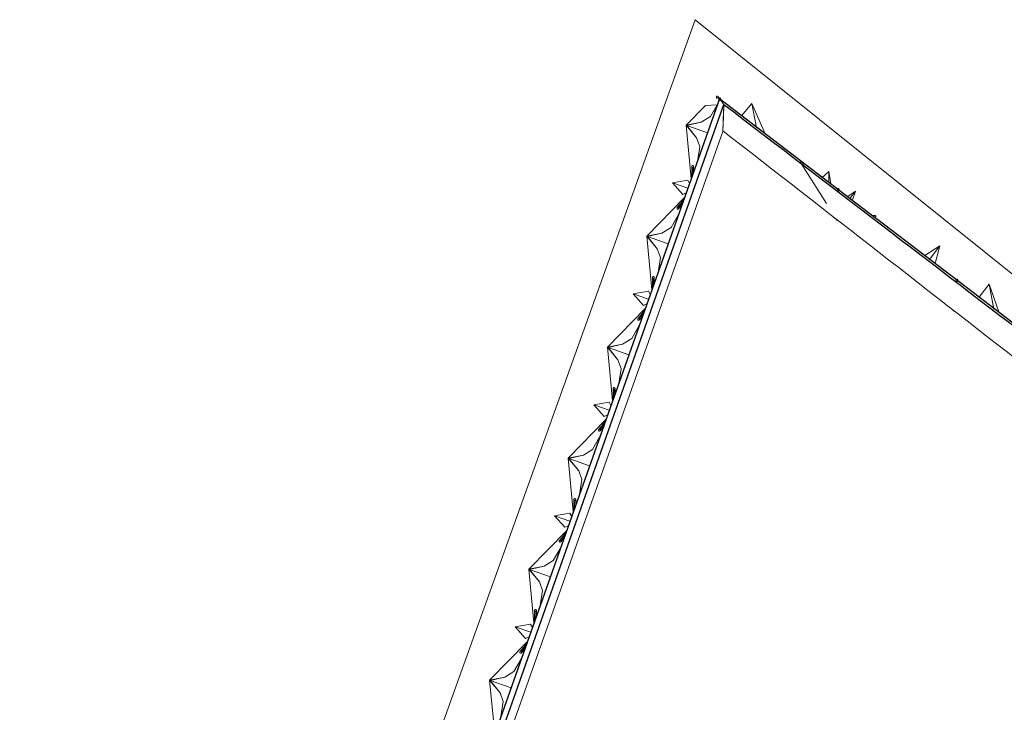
# Model space of a CAD drawing. Header units: millimetres. Extents: x 1512 to 2105, y 794 to 1149.
# Tile 154 of 256: x 1635 to 1669, y 1123 to 1147. Entities that reach past the tile are written whole.
import ezdxf

# ---------------------------------------------------------------- set-up
doc = ezdxf.new("R2010")
doc.units = ezdxf.units.MM
for name, color, linetype, lineweight in [('A-GENM', 13, 'Continuous', 9), ('A-GLAZ-CURT', 52, 'Continuous', 9), ('A-WALL', 113, 'Continuous', 9)]:
    doc.layers.add(name, color=color, linetype=linetype, lineweight=lineweight)

# ---------------------------------------------------------------- blocks, each defined once
blk = doc.blocks.new('Generic Models 1 - Generic Models 1-135348-همکف')
at = {"layer": 'A-GENM'}
for p, q in [((-136.734, 64.375), (-157.644, 6.137)), ((-85.546, 23.286), (-136.734, 64.375))]:
    blk.add_line(p, q, dxfattribs=at)
blk = doc.blocks.new('Family2 - Family2-154966-همکف')
at = {"layer": 'A-GLAZ-CURT'}
for p, q in [((-136.851, 59.328), (-136.85, 58.968)), ((-136.832, 59.019), (-136.832, 59.295)), ((-136.79, 59.136), (-136.791, 59.329)), ((-137.516, 58.77), (-136.988, 58.857)), ((-137.516, 58.77), (-136.986, 58.582)), ((-137.516, 58.77), (-136.986, 58.582)), ((-137.516, 58.77), (-137.159, 58.372)), ((-136.928, 58.746), (-136.988, 58.857)), ((-137.123, 58.196), (-137.35, 57.917)), ((-137.044, 58.42), (-137.159, 58.372)), ((-137.315, 57.931), (-137.141, 58.146)), ((-137.304, 57.879), (-137.183, 58.027))]:
    blk.add_line(p, q, dxfattribs=at)
at = {"layer": 'A-GLAZ-CURT', "lineweight": 18, "flags": 128}
for points in [[(-136.809, 59.362), (-136.815, 59.364), (-136.822, 59.365), (-136.829, 59.363), (-136.835, 59.36), (-136.84, 59.356), (-136.845, 59.35), (-136.848, 59.343), (-136.85, 59.335), (-136.851, 59.327), (-136.85, 59.319), (-136.847, 59.311), (-136.843, 59.305), (-136.838, 59.299), (-136.832, 59.295)], [(-136.832, 59.295), (-136.826, 59.293), (-136.819, 59.292), (-136.813, 59.294), (-136.806, 59.297), (-136.801, 59.301), (-136.796, 59.307), (-136.793, 59.314), (-136.791, 59.322), (-136.791, 59.33), (-136.792, 59.338), (-136.794, 59.346), (-136.798, 59.352), (-136.803, 59.358), (-136.809, 59.362)], [(-137.315, 57.931), (-137.322, 57.932), (-137.33, 57.93), (-137.337, 57.928), (-137.344, 57.923), (-137.349, 57.918), (-137.354, 57.911), (-137.358, 57.904), (-137.359, 57.897), (-137.36, 57.889), (-137.358, 57.882), (-137.355, 57.876), (-137.351, 57.871), (-137.345, 57.867), (-137.339, 57.865)], [(-137.339, 57.865), (-137.332, 57.864), (-137.325, 57.865), (-137.317, 57.868), (-137.311, 57.872), (-137.305, 57.878), (-137.3, 57.884), (-137.297, 57.891), (-137.295, 57.899), (-137.295, 57.906), (-137.296, 57.914), (-137.299, 57.92), (-137.303, 57.925), (-137.309, 57.929), (-137.315, 57.931)]]:
    blk.add_lwpolyline(points, dxfattribs=at)
blk = doc.blocks.new('Family2 - Family2-V7-همکف')
at = {"layer": 'A-GLAZ-CURT'}
for p, q in [((-138.201, 55.513), (-138.2, 55.152)), ((-138.141, 55.321), (-138.141, 55.513)), ((-138.182, 55.203), (-138.183, 55.48)), ((-138.867, 54.955), (-138.338, 55.042)), ((-138.867, 54.955), (-138.337, 54.767)), ((-138.867, 54.955), (-138.337, 54.767)), ((-138.867, 54.955), (-138.51, 54.557)), ((-138.279, 54.931), (-138.338, 55.042)), ((-138.394, 54.605), (-138.51, 54.557)), ((-138.474, 54.381), (-138.701, 54.101)), ((-138.666, 54.116), (-138.492, 54.33)), ((-138.655, 54.063), (-138.533, 54.213))]:
    blk.add_line(p, q, dxfattribs=at)
at = {"layer": 'A-GLAZ-CURT', "lineweight": 18, "flags": 128}
for points in [[(-138.16, 55.546), (-138.166, 55.549), (-138.173, 55.549), (-138.179, 55.548), (-138.186, 55.545), (-138.191, 55.54), (-138.196, 55.534), (-138.199, 55.527), (-138.201, 55.52), (-138.201, 55.512), (-138.2, 55.504), (-138.198, 55.496), (-138.194, 55.489), (-138.189, 55.484), (-138.183, 55.48)], [(-138.183, 55.48), (-138.177, 55.478), (-138.17, 55.477), (-138.163, 55.478), (-138.157, 55.481), (-138.152, 55.486), (-138.147, 55.492), (-138.144, 55.499), (-138.142, 55.507), (-138.141, 55.515), (-138.142, 55.523), (-138.145, 55.53), (-138.149, 55.537), (-138.154, 55.542), (-138.16, 55.546)], [(-138.666, 54.116), (-138.673, 54.116), (-138.68, 54.115), (-138.688, 54.112), (-138.694, 54.108), (-138.7, 54.102), (-138.705, 54.096), (-138.708, 54.089), (-138.71, 54.081), (-138.71, 54.074), (-138.709, 54.067), (-138.706, 54.06), (-138.702, 54.055), (-138.696, 54.051), (-138.69, 54.049)], [(-138.69, 54.049), (-138.683, 54.049), (-138.675, 54.05), (-138.668, 54.052), (-138.661, 54.057), (-138.656, 54.062), (-138.651, 54.069), (-138.648, 54.076), (-138.646, 54.084), (-138.645, 54.091), (-138.647, 54.098), (-138.65, 54.104), (-138.654, 54.11), (-138.66, 54.113), (-138.666, 54.116)]]:
    blk.add_lwpolyline(points, dxfattribs=at)
blk = doc.blocks.new('Family2 - Family2-154967-همکف')
at = {"layer": 'A-GLAZ-CURT'}
for p, q in [((-137.1, 58.26), (-138.401, 56.936)), ((-137.1, 58.26), (-138.401, 56.936)), ((-137.123, 58.196), (-137.35, 57.917)), ((-137.315, 57.931), (-137.141, 58.146)), ((-137.304, 57.879), (-137.183, 58.027)), ((-137.564, 57.229), (-137.306, 57.679)), ((-137.564, 57.229), (-137.878, 57.039)), ((-137.878, 57.039), (-138.401, 56.936)), ((-138.401, 56.936), (-137.878, 57.039)), ((-138.039, 56.496), (-138.401, 56.936)), ((-138.401, 56.936), (-138.374, 56.926)), ((-138.401, 56.936), (-138.374, 56.926)), ((-138.401, 56.936), (-138.039, 56.496)), ((-138.223, 55.089), (-138.401, 56.936)), ((-138.223, 55.089), (-138.401, 56.936)), ((-137.878, 57.039), (-138.374, 56.926)), ((-138.039, 56.496), (-138.374, 56.926)), ((-138.374, 56.926), (-137.662, 56.674)), ((-138.374, 56.926), (-137.662, 56.674)), ((-137.929, 56.198), (-138.039, 56.496)), ((-137.929, 56.198), (-138.013, 55.681)), ((-138.201, 55.513), (-138.2, 55.152)), ((-138.141, 55.321), (-138.141, 55.513)), ((-138.182, 55.203), (-138.183, 55.48))]:
    blk.add_line(p, q, dxfattribs=at)
at = {"layer": 'A-GLAZ-CURT', "lineweight": 18, "flags": 128}
for points in [[(-137.315, 57.931), (-137.322, 57.932), (-137.33, 57.93), (-137.337, 57.928), (-137.344, 57.923), (-137.349, 57.918), (-137.354, 57.911), (-137.358, 57.904), (-137.359, 57.897), (-137.36, 57.889), (-137.358, 57.882), (-137.355, 57.876), (-137.351, 57.871), (-137.345, 57.867), (-137.339, 57.865)], [(-137.339, 57.865), (-137.332, 57.864), (-137.325, 57.865), (-137.317, 57.868), (-137.311, 57.872), (-137.305, 57.878), (-137.3, 57.884), (-137.297, 57.891), (-137.295, 57.899), (-137.295, 57.906), (-137.296, 57.914), (-137.299, 57.92), (-137.303, 57.925), (-137.309, 57.929), (-137.315, 57.931)], [(-138.16, 55.546), (-138.166, 55.549), (-138.173, 55.549), (-138.179, 55.548), (-138.186, 55.545), (-138.191, 55.54), (-138.196, 55.534), (-138.199, 55.527), (-138.201, 55.52), (-138.201, 55.512), (-138.2, 55.504), (-138.198, 55.496), (-138.194, 55.489), (-138.189, 55.484), (-138.183, 55.48)], [(-138.183, 55.48), (-138.177, 55.478), (-138.17, 55.477), (-138.163, 55.478), (-138.157, 55.481), (-138.152, 55.486), (-138.147, 55.492), (-138.144, 55.499), (-138.142, 55.507), (-138.141, 55.515), (-138.142, 55.523), (-138.145, 55.53), (-138.149, 55.537), (-138.154, 55.542), (-138.16, 55.546)]]:
    blk.add_lwpolyline(points, dxfattribs=at)
blk = doc.blocks.new('Family2 - Family2-V8-همکف')
at = {"layer": 'A-GLAZ-CURT'}
for p, q in [((-138.451, 54.444), (-139.752, 53.12)), ((-138.451, 54.444), (-139.752, 53.12)), ((-138.474, 54.381), (-138.701, 54.101)), ((-138.666, 54.116), (-138.492, 54.33)), ((-138.655, 54.063), (-138.533, 54.213)), ((-138.915, 53.413), (-138.657, 53.863)), ((-139.228, 53.224), (-139.752, 53.12)), ((-139.752, 53.12), (-139.228, 53.224)), ((-139.228, 53.224), (-139.724, 53.111)), ((-138.915, 53.413), (-139.228, 53.224)), ((-139.389, 52.681), (-139.752, 53.12)), ((-139.752, 53.12), (-139.724, 53.111)), ((-139.752, 53.12), (-139.724, 53.111)), ((-139.752, 53.12), (-139.389, 52.681)), ((-139.574, 51.274), (-139.752, 53.12)), ((-139.574, 51.274), (-139.752, 53.12)), ((-139.389, 52.681), (-139.724, 53.111)), ((-139.724, 53.111), (-139.012, 52.859)), ((-139.724, 53.111), (-139.012, 52.859)), ((-139.28, 52.383), (-139.389, 52.681)), ((-139.28, 52.383), (-139.364, 51.866)), ((-139.552, 51.698), (-139.551, 51.337)), ((-139.533, 51.388), (-139.534, 51.664)), ((-139.492, 51.505), (-139.492, 51.698))]:
    blk.add_line(p, q, dxfattribs=at)
at = {"layer": 'A-GLAZ-CURT', "lineweight": 18, "flags": 128}
for points in [[(-138.666, 54.116), (-138.673, 54.116), (-138.68, 54.115), (-138.688, 54.112), (-138.694, 54.108), (-138.7, 54.102), (-138.705, 54.096), (-138.708, 54.089), (-138.71, 54.081), (-138.71, 54.074), (-138.709, 54.067), (-138.706, 54.06), (-138.702, 54.055), (-138.696, 54.051), (-138.69, 54.049)], [(-138.69, 54.049), (-138.683, 54.049), (-138.675, 54.05), (-138.668, 54.052), (-138.661, 54.057), (-138.656, 54.062), (-138.651, 54.069), (-138.648, 54.076), (-138.646, 54.084), (-138.645, 54.091), (-138.647, 54.098), (-138.65, 54.104), (-138.654, 54.11), (-138.66, 54.113), (-138.666, 54.116)], [(-139.51, 51.731), (-139.517, 51.733), (-139.523, 51.734), (-139.53, 51.733), (-139.536, 51.73), (-139.542, 51.725), (-139.546, 51.719), (-139.55, 51.712), (-139.552, 51.704), (-139.552, 51.696), (-139.551, 51.688), (-139.549, 51.681), (-139.545, 51.674), (-139.54, 51.668), (-139.534, 51.664)], [(-139.534, 51.664), (-139.527, 51.662), (-139.521, 51.662), (-139.514, 51.663), (-139.508, 51.666), (-139.502, 51.67), (-139.498, 51.676), (-139.495, 51.684), (-139.493, 51.691), (-139.492, 51.699), (-139.493, 51.707), (-139.496, 51.715), (-139.5, 51.721), (-139.505, 51.727), (-139.51, 51.731)]]:
    blk.add_lwpolyline(points, dxfattribs=at)
blk = doc.blocks.new('Family2 - Family2-157065-همکف')
at = {"layer": 'A-GLAZ-CURT'}
for p, q in [((-131.85, 58.536), (-131.853, 58.501)), ((-131.793, 58.496), (-131.79, 58.531)), ((-131.496, 58.296), (-131.5, 58.289)), ((-131.496, 58.296), (-131.227, 58.481)), ((-131.418, 58.226), (-131.227, 58.481)), ((-131.418, 58.226), (-131.227, 58.481)), ((-131.334, 58.178), (-131.227, 58.481)), ((-131.334, 58.178), (-131.343, 58.169)), ((-131.927, 57.551), (-131.927, 57.549)), ((-131.926, 57.548), (-131.923, 57.548)), ((-130.573, 57.649), (-130.66, 57.647)), ((-130.651, 57.64), (-130.602, 57.641)), ((-130.612, 57.588), (-130.571, 57.589))]:
    blk.add_line(p, q, dxfattribs=at)
at = {"layer": 'A-GLAZ-CURT', "lineweight": 18}
for p, q in [((-130.608, 57.601), (-130.603, 57.597)), ((-130.594, 57.645), (-130.602, 57.641)), ((-130.602, 57.597), (-130.595, 57.593)), ((-130.595, 57.593), (-130.587, 57.591)), ((-130.586, 57.648), (-130.594, 57.645)), ((-130.586, 57.591), (-130.578, 57.59)), ((-130.577, 57.649), (-130.585, 57.648))]:
    blk.add_line(p, q, dxfattribs=at)
at = {"layer": 'A-GLAZ-CURT', "lineweight": 18, "flags": 128}
for points in [[(-131.846, 58.552), (-131.849, 58.545), (-131.85, 58.536), (-131.85, 58.528), (-131.849, 58.519), (-131.846, 58.512), (-131.841, 58.505), (-131.836, 58.5), (-131.83, 58.497), (-131.823, 58.495), (-131.817, 58.496), (-131.81, 58.498), (-131.804, 58.502), (-131.799, 58.508), (-131.795, 58.515)], [(-131.795, 58.515), (-131.792, 58.523), (-131.79, 58.531), (-131.79, 58.54), (-131.792, 58.548), (-131.795, 58.556), (-131.799, 58.562), (-131.805, 58.567), (-131.811, 58.57), (-131.817, 58.572), (-131.824, 58.572), (-131.83, 58.569), (-131.837, 58.565), (-131.842, 58.559), (-131.846, 58.552)], [(-130.602, 57.641), (-130.608, 57.637), (-130.613, 57.631), (-130.616, 57.625), (-130.617, 57.619), (-130.616, 57.613), (-130.613, 57.607), (-130.609, 57.602)], [(-130.577, 57.59), (-130.568, 57.59), (-130.558, 57.591), (-130.55, 57.594), (-130.542, 57.598)], [(-130.542, 57.598), (-130.536, 57.602), (-130.531, 57.608), (-130.529, 57.614), (-130.528, 57.62), (-130.529, 57.626), (-130.531, 57.632), (-130.536, 57.638), (-130.542, 57.642), (-130.55, 57.646), (-130.558, 57.648), (-130.567, 57.649), (-130.575, 57.649)]]:
    blk.add_lwpolyline(points, dxfattribs=at)
at = {"layer": 'A-GLAZ-CURT'}
blk.add_open_spline([(-131.924, 57.549), (-131.925, 57.548), (-131.926, 57.548), (-131.926, 57.548), (-131.927, 57.548), (-131.927, 57.548), (-131.927, 57.549), (-131.927, 57.549), (-131.927, 57.549)], degree=3, knots=[0.7105215, 0.7105215, 0.7105215, 0.7105215, 0.75, 0.7708333, 0.7916667, 0.8333333, 0.8541667, 0.8565532, 0.8565532, 0.8565532, 0.8565532], dxfattribs=at)
blk = doc.blocks.new('Family2 - Family2-157071-همکف')
at = {"layer": 'A-GLAZ-CURT'}
for p, q in [((-133.094, 59.432), (-132.229, 58.054)), ((-133.012, 59.415), (-133.043, 59.464)), ((-132.379, 58.943), (-132.149, 59.159)), ((-132.077, 58.73), (-132.149, 59.159)), ((-132.077, 58.73), (-132.149, 59.159)), ((-132.147, 58.773), (-132.149, 59.159)), ((-131.85, 58.536), (-131.853, 58.501)), ((-131.793, 58.496), (-131.79, 58.531)), ((-131.899, 57.53), (-131.892, 57.519))]:
    blk.add_line(p, q, dxfattribs=at)
at = {"layer": 'A-GLAZ-CURT', "lineweight": 18}
for p, q in [((-133.094, 59.432), (-133.092, 59.429)), ((-133.083, 59.417), (-133.076, 59.409)), ((-133.075, 59.409), (-133.067, 59.402)), ((-133.066, 59.402), (-133.059, 59.397)), ((-133.058, 59.397), (-133.051, 59.394)), ((-133.051, 59.394), (-133.044, 59.392)), ((-133.043, 59.392), (-133.038, 59.393)), ((-133.037, 59.394), (-133.033, 59.396)), ((-133.032, 59.397), (-133.029, 59.401)), ((-133.028, 59.427), (-133.03, 59.436)), ((-133.029, 59.402), (-133.027, 59.408)), ((-133.026, 59.417), (-133.027, 59.426)), ((-133.027, 59.409), (-133.026, 59.416))]:
    blk.add_line(p, q, dxfattribs=at)
at = {"layer": 'A-GLAZ-CURT', "lineweight": 18, "flags": 128}
for points in [[(-133.03, 59.437), (-133.034, 59.448), (-133.04, 59.459), (-133.046, 59.469), (-133.054, 59.479), (-133.062, 59.487), (-133.07, 59.494), (-133.078, 59.499), (-133.086, 59.502), (-133.093, 59.504), (-133.099, 59.502), (-133.104, 59.499), (-133.108, 59.494), (-133.11, 59.487), (-133.11, 59.479)], [(-133.11, 59.479), (-133.109, 59.469), (-133.106, 59.459), (-133.102, 59.448), (-133.097, 59.437), (-133.094, 59.432)], [(-133.091, 59.428), (-133.09, 59.427), (-133.084, 59.418)], [(-131.846, 58.552), (-131.849, 58.545), (-131.85, 58.536), (-131.85, 58.528), (-131.849, 58.519), (-131.846, 58.512), (-131.841, 58.505), (-131.836, 58.5), (-131.83, 58.497), (-131.823, 58.495), (-131.817, 58.496), (-131.81, 58.498), (-131.804, 58.502), (-131.799, 58.508), (-131.795, 58.515)], [(-131.795, 58.515), (-131.792, 58.523), (-131.79, 58.531), (-131.79, 58.54), (-131.792, 58.548), (-131.795, 58.556), (-131.799, 58.562), (-131.805, 58.567), (-131.811, 58.57), (-131.817, 58.572), (-131.824, 58.572), (-131.83, 58.569), (-131.837, 58.565), (-131.842, 58.559), (-131.846, 58.552)]]:
    blk.add_lwpolyline(points, dxfattribs=at)

msp = doc.modelspace()

# ---------------------------------------------------------------- linework, layer by layer
at = {"layer": 'A-GLAZ-CURT'}
for p, q in [((1658.9, 1144.35), (1658.892, 1144.341)), ((1658.9, 1144.35), (1658.892, 1144.341)), ((1658.938, 1144.303), (1658.95, 1144.317)), ((1658.938, 1144.303), (1658.95, 1144.317)), ((1658.507, 1144.038), (1657.841, 1143.359)), ((1658.507, 1144.038), (1657.841, 1143.359)), ((1658.913, 1144.062), (1658.507, 1144.038)), ((1658.678, 1143.653), (1658.913, 1144.062)), ((1658.962, 1144.262), (1658.958, 1144.164)), ((1659.021, 1144.225), (1659.022, 1144.26)), ((1660.104, 1144.107), (1659.742, 1143.677)), ((1660.104, 1144.107), (1660.562, 1143.061)), ((1660.104, 1144.107), (1660.266, 1143.269)), ((1660.104, 1144.107), (1660.562, 1143.061)), ((1658.678, 1143.653), (1658.365, 1143.463)), ((1658.836, 1143.82), (1658.791, 1143.85)), ((1657.841, 1143.359), (1658.365, 1143.463)), ((1658.365, 1143.463), (1657.841, 1143.359)), ((1658.019, 1141.513), (1657.841, 1143.359)), ((1657.841, 1143.359), (1658.203, 1142.92)), ((1658.019, 1141.513), (1657.841, 1143.359)), ((1657.841, 1143.359), (1657.868, 1143.35)), ((1658.203, 1142.92), (1657.841, 1143.359)), ((1657.841, 1143.359), (1657.868, 1143.35)), ((1658.365, 1143.463), (1657.868, 1143.35)), ((1657.868, 1143.35), (1658.58, 1143.098)), ((1657.868, 1143.35), (1658.58, 1143.098)), ((1658.203, 1142.92), (1657.868, 1143.35)), ((1658.313, 1142.622), (1658.203, 1142.92)), ((1658.313, 1142.622), (1658.229, 1142.105)), ((1658.041, 1141.937), (1658.042, 1141.576)), ((1658.101, 1141.745), (1658.101, 1141.937)), ((1661.798, 1142.04), (1662.663, 1140.663)), ((1661.879, 1142.023), (1661.848, 1142.072)), ((1658.06, 1141.627), (1658.059, 1141.904)), ((1664.318, 1140.258), (1664.231, 1140.255)), ((1664.24, 1140.249), (1664.29, 1140.25)), ((1662.962, 1140.158), (1662.967, 1140.158)), ((1662.989, 1140.141), (1662.997, 1140.127)), ((1664.279, 1140.197), (1664.32, 1140.198)), ((1666.037, 1138.875), (1666.045, 1138.884)), ((1666.564, 1139.211), (1666.045, 1138.884)), ((1666.564, 1139.211), (1666.206, 1138.745)), ((1666.564, 1139.211), (1666.206, 1138.745)), ((1666.564, 1139.211), (1666.401, 1138.607)), ((1666.397, 1138.599), (1666.401, 1138.607)), ((1667.12, 1138.027), (1667.116, 1137.991)), ((1667.12, 1138.027), (1667.116, 1137.991)), ((1667.176, 1137.985), (1667.18, 1138.02)), ((1667.176, 1137.985), (1667.18, 1138.02)), ((1668.262, 1137.89), (1667.9, 1137.439)), ((1668.262, 1137.89), (1668.603, 1136.912)), ((1668.262, 1137.89), (1668.414, 1137.039)), ((1668.262, 1137.89), (1668.603, 1136.912))]:
    msp.add_line(p, q, dxfattribs=at)
at = {"layer": 'A-GLAZ-CURT', "lineweight": 18}
for p, q in [((1658.945, 1144.34), (1658.917, 1144.355)), ((1658.945, 1144.34), (1658.917, 1144.355)), ((1664.283, 1140.245), (1664.279, 1140.24)), ((1664.29, 1140.25), (1664.284, 1140.246))]:
    msp.add_line(p, q, dxfattribs=at)
at = {"layer": 'A-GLAZ-CURT', "lineweight": 18, "flags": 128}
for points in [[(1658.917, 1144.355), (1658.91, 1144.353), (1658.902, 1144.35), (1658.896, 1144.345), (1658.89, 1144.338), (1658.886, 1144.331), (1658.883, 1144.323), (1658.882, 1144.315), (1658.883, 1144.307), (1658.886, 1144.301), (1658.891, 1144.295), (1658.896, 1144.291), (1658.903, 1144.288)], [(1658.917, 1144.355), (1658.91, 1144.353), (1658.902, 1144.35), (1658.896, 1144.345), (1658.89, 1144.338), (1658.886, 1144.331), (1658.883, 1144.323), (1658.882, 1144.315), (1658.883, 1144.307), (1658.886, 1144.301), (1658.891, 1144.295), (1658.896, 1144.291), (1658.903, 1144.288)], [(1658.903, 1144.288), (1658.911, 1144.288), (1658.918, 1144.289), (1658.926, 1144.292), (1658.932, 1144.297), (1658.938, 1144.303), (1658.943, 1144.31), (1658.946, 1144.318), (1658.947, 1144.326), (1658.947, 1144.333), (1658.945, 1144.34)], [(1658.903, 1144.288), (1658.911, 1144.288), (1658.918, 1144.289), (1658.926, 1144.292), (1658.932, 1144.297), (1658.938, 1144.303), (1658.943, 1144.31), (1658.946, 1144.318), (1658.947, 1144.326), (1658.947, 1144.333), (1658.945, 1144.34)], [(1659.017, 1144.241), (1659.02, 1144.249), (1659.022, 1144.257), (1659.022, 1144.266), (1659.02, 1144.274), (1659.018, 1144.282), (1659.013, 1144.288), (1659.008, 1144.293), (1659.002, 1144.297), (1658.996, 1144.299), (1658.989, 1144.299), (1658.982, 1144.297), (1658.976, 1144.293), (1658.971, 1144.287), (1658.967, 1144.281)], [(1658.967, 1144.281), (1658.964, 1144.273), (1658.962, 1144.265), (1658.962, 1144.256), (1658.964, 1144.248), (1658.967, 1144.24), (1658.971, 1144.234), (1658.976, 1144.229), (1658.982, 1144.225), (1658.989, 1144.223), (1658.995, 1144.223), (1659.002, 1144.225), (1659.008, 1144.229), (1659.013, 1144.235), (1659.017, 1144.241)], [(1658.082, 1141.97), (1658.076, 1141.973), (1658.069, 1141.973), (1658.063, 1141.972), (1658.056, 1141.969), (1658.051, 1141.964), (1658.046, 1141.958), (1658.043, 1141.951), (1658.041, 1141.943), (1658.041, 1141.935), (1658.042, 1141.927), (1658.044, 1141.92), (1658.048, 1141.913), (1658.053, 1141.908), (1658.059, 1141.904)], [(1658.059, 1141.904), (1658.065, 1141.901), (1658.072, 1141.901), (1658.079, 1141.902), (1658.085, 1141.905), (1658.09, 1141.91), (1658.095, 1141.916), (1658.098, 1141.923), (1658.1, 1141.931), (1658.101, 1141.939), (1658.1, 1141.947), (1658.097, 1141.954), (1658.093, 1141.961), (1658.088, 1141.966), (1658.082, 1141.97)], [(1661.865, 1142.024), (1661.864, 1142.033), (1661.862, 1142.043), (1661.858, 1142.054), (1661.853, 1142.065), (1661.846, 1142.076), (1661.839, 1142.085), (1661.831, 1142.094), (1661.823, 1142.101), (1661.815, 1142.107), (1661.807, 1142.11), (1661.8, 1142.112), (1661.793, 1142.111), (1661.788, 1142.109), (1661.784, 1142.104), (1661.782, 1142.097), (1661.781, 1142.089)], [(1661.781, 1142.089), (1661.782, 1142.08), (1661.784, 1142.069), (1661.788, 1142.059), (1661.793, 1142.048), (1661.798, 1142.041)], [(1661.798, 1142.04), (1661.8, 1142.037), (1661.807, 1142.027), (1661.815, 1142.019), (1661.823, 1142.012), (1661.831, 1142.006), (1661.839, 1142.002), (1661.846, 1142.001), (1661.853, 1142.002), (1661.858, 1142.004), (1661.862, 1142.009), (1661.864, 1142.016), (1661.865, 1142.024)], [(1664.279, 1140.24), (1664.276, 1140.234), (1664.275, 1140.228), (1664.275, 1140.222), (1664.278, 1140.216), (1664.282, 1140.21), (1664.288, 1140.206), (1664.296, 1140.202), (1664.304, 1140.199), (1664.313, 1140.198), (1664.322, 1140.198), (1664.332, 1140.199), (1664.34, 1140.202), (1664.348, 1140.205)], [(1664.348, 1140.205), (1664.354, 1140.21), (1664.359, 1140.216), (1664.363, 1140.221), (1664.364, 1140.228), (1664.363, 1140.234), (1664.36, 1140.24), (1664.356, 1140.245), (1664.35, 1140.25), (1664.343, 1140.254), (1664.334, 1140.256), (1664.325, 1140.258), (1664.316, 1140.258), (1664.307, 1140.257), (1664.298, 1140.254), (1664.29, 1140.25)], [(1667.125, 1138.043), (1667.122, 1138.035), (1667.12, 1138.026), (1667.12, 1138.018), (1667.121, 1138.009), (1667.124, 1138.002), (1667.128, 1137.995), (1667.134, 1137.99), (1667.14, 1137.986), (1667.146, 1137.985), (1667.153, 1137.985), (1667.159, 1137.987), (1667.166, 1137.991), (1667.171, 1137.997), (1667.175, 1138.004)], [(1667.125, 1138.043), (1667.122, 1138.035), (1667.12, 1138.026), (1667.12, 1138.018), (1667.121, 1138.009), (1667.124, 1138.002), (1667.128, 1137.995), (1667.134, 1137.99), (1667.14, 1137.986), (1667.146, 1137.985), (1667.153, 1137.985), (1667.159, 1137.987), (1667.166, 1137.991), (1667.171, 1137.997), (1667.175, 1138.004)], [(1667.175, 1138.004), (1667.178, 1138.012), (1667.18, 1138.02), (1667.18, 1138.029), (1667.179, 1138.037), (1667.176, 1138.045), (1667.172, 1138.052), (1667.167, 1138.057), (1667.161, 1138.06), (1667.154, 1138.062), (1667.148, 1138.062), (1667.141, 1138.06), (1667.135, 1138.056), (1667.129, 1138.05), (1667.125, 1138.043)], [(1667.175, 1138.004), (1667.178, 1138.012), (1667.18, 1138.02), (1667.18, 1138.029), (1667.179, 1138.037), (1667.176, 1138.045), (1667.172, 1138.052), (1667.167, 1138.057), (1667.161, 1138.06), (1667.154, 1138.062), (1667.148, 1138.062), (1667.141, 1138.06), (1667.135, 1138.056), (1667.129, 1138.05), (1667.125, 1138.043)]]:
    msp.add_lwpolyline(points, dxfattribs=at)
at = {"layer": 'A-GLAZ-CURT', "flags": 128}
for points in [[(1658.917, 1144.355), (1658.911, 1144.356), (1658.906, 1144.354), (1658.902, 1144.352), (1658.899, 1144.349)], [(1658.917, 1144.355), (1658.911, 1144.356), (1658.906, 1144.354), (1658.902, 1144.352), (1658.899, 1144.349)], [(1658.95, 1144.317), (1658.952, 1144.321), (1658.952, 1144.325), (1658.951, 1144.33), (1658.949, 1144.335), (1658.945, 1144.34)], [(1658.95, 1144.317), (1658.952, 1144.321), (1658.952, 1144.325), (1658.951, 1144.33), (1658.949, 1144.335), (1658.945, 1144.34)], [(1662.919, 1140.195), (1662.919, 1140.193), (1662.921, 1140.187), (1662.925, 1140.18), (1662.93, 1140.174), (1662.936, 1140.168), (1662.943, 1140.164), (1662.95, 1140.16), (1662.957, 1140.158), (1662.965, 1140.158)], [(1662.995, 1140.129), (1663, 1140.122), (1663.005, 1140.115), (1663.012, 1140.108), (1663.02, 1140.101), (1663.028, 1140.095), (1663.036, 1140.091), (1663.045, 1140.087), (1663.053, 1140.085), (1663.06, 1140.084), (1663.062, 1140.083)], [(1667.008, 1137.012), (1667.008, 1137.006), (1667.01, 1136.999), (1667.014, 1136.993), (1667.019, 1136.987), (1667.025, 1136.983), (1667.032, 1136.979), (1667.039, 1136.977), (1667.046, 1136.977), (1667.052, 1136.978)], [(1667.008, 1137.012), (1667.008, 1137.006), (1667.01, 1136.999), (1667.014, 1136.993), (1667.019, 1136.987), (1667.025, 1136.983), (1667.032, 1136.979), (1667.039, 1136.977), (1667.046, 1136.977), (1667.052, 1136.978)]]:
    msp.add_lwpolyline(points, dxfattribs=at)
at = {"layer": 'A-WALL', "lineweight": 25}
for p, q in [((1658.992, 1144.261), (1634.943, 1076.328)), ((1635.136, 1076.26), (1659.142, 1144.071)), ((1663.096, 1141.123), (1658.992, 1144.261)), ((1664.304, 1140.199), (1663.097, 1141.123))]:
    msp.add_line(p, q, dxfattribs=at)
at = {"layer": 'A-WALL'}
msp.add_line((1650.23, 1118.083), (1659.102, 1143.145), dxfattribs=at)
at = {"layer": 'A-WALL', "flags": 128}
for points in [[(1658.992, 1144.261), (1659.03, 1144.214), (1659.067, 1144.166), (1659.105, 1144.119), (1659.142, 1144.071)], [(1659.142, 1144.071), (1659.105, 1144.119), (1659.067, 1144.166), (1659.03, 1144.214), (1658.992, 1144.261)], [(1659.142, 1144.071), (1659.123, 1143.619), (1659.103, 1143.166)]]:
    msp.add_lwpolyline(points, dxfattribs=at)
at = {"layer": 'A-WALL', "lineweight": 25, "flags": 128}
for points in [[(1667.177, 1138.003), (1664.431, 1140.103), (1664.305, 1140.199)], [(1680.588, 1127.749), (1675.308, 1131.786), (1669.87, 1135.944), (1667.177, 1138.003)]]:
    msp.add_lwpolyline(points, dxfattribs=at)
at = {"layer": 'A-WALL'}
msp.add_open_spline([(1659.102, 1143.145), (1659.115, 1143.454), (1659.129, 1143.763), (1659.142, 1144.071)], degree=3, dxfattribs=at)
at = {"layer": 'A-WALL', "lineweight": 25}
msp.add_open_spline([(1659.142, 1144.071), (1666.367, 1138.546), (1675.425, 1131.617), (1684.483, 1124.688), (1686.317, 1123.285)], degree=3, knots=[0, 0, 0, 0, 0.4444444, 0.5572647, 0.5572647, 0.5572647, 0.5572647], dxfattribs=at)
at = {"layer": 'A-WALL'}
msp.add_open_spline([(1659.103, 1143.166), (1666.267, 1137.589), (1674.642, 1131.069), (1683.016, 1124.55), (1684.227, 1123.608)], degree=3, knots=[0, 0, 0, 0, 0.4444444, 0.5195094, 0.5195094, 0.5195094, 0.5195094], dxfattribs=at)

# ---------------------------------------------------------------- block references
at = {"layer": 'A-GENM'}
msp.add_blockref('Generic Models 1 - Generic Models 1-135348-همکف', (1794.891, 1082.608), dxfattribs=at)
at = {"layer": 'A-GLAZ-CURT'}
for name, p in [('Family2 - Family2-154966-همکف', (1794.891, 1082.608)), ('Family2 - Family2-157071-همکف', (1794.891, 1082.608)), ('Family2 - Family2-157065-همکف', (1794.891, 1082.608)), ('Family2 - Family2-154967-همکف', (1794.891, 1082.608)), ('Family2 - Family2-V7-همکف', (1794.891, 1082.608)), ('Family2 - Family2-V8-همکف', (1794.891, 1082.608)), ('Family2 - Family2-V7-همکف', (1793.541, 1078.793)), ('Family2 - Family2-V8-همکف', (1793.541, 1078.793)), ('Family2 - Family2-V7-همکف', (1792.19, 1074.978)), ('Family2 - Family2-V8-همکف', (1792.19, 1074.978)), ('Family2 - Family2-V7-همکف', (1790.839, 1071.162)), ('Family2 - Family2-V8-همکف', (1790.839, 1071.162))]:
    msp.add_blockref(name, p, dxfattribs=at)

doc.saveas('drawing.dxf')
